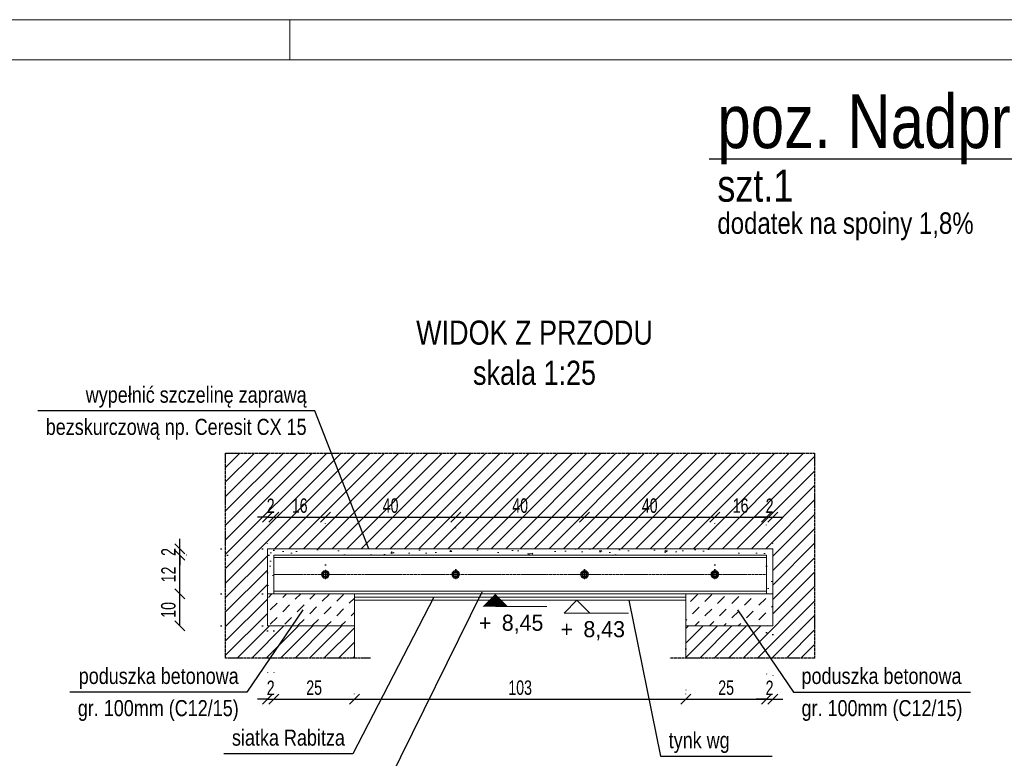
# Model space of a CAD drawing. Header units: millimetres. Extents: x 11149 to 111407, y -107619 to -23630.
# Tile 61 of 245: x 19955 to 20261, y -36590 to -36360. Entities that reach past the tile are written whole.
import ezdxf
from ezdxf.enums import TextEntityAlignment as Align

# ---------------------------------------------------------------- set-up
doc = ezdxf.new("R2010")
doc.units = ezdxf.units.MM
doc.header["$LTSCALE"] = 2
for name, pattern in [('CENTER2', [28.575, 19.05, -3.175, 3.175, -3.175]), ('DOT', [6.35, 0, -6.35]), ('HIDDEN', [9.525, 6.35, -3.175])]:
    doc.linetypes.add(name, pattern=pattern)
doc.layers.get('0').update_dxf_attribs({"plot": 0})
doc.layers.get('Defpoints').update_dxf_attribs({"color": 1})
doc.layers.add('420-K Ściany', color=7, linetype='Continuous')
doc.layers.add('e-cad_ukryte', color=30, linetype='HIDDEN')
for name, color, linetype, lineweight in [('e-cad_252', 252, 'HIDDEN', 9), ('e-cad_cienkie', 1, 'Continuous', 9), ('e-cad_obok', 3, 'Continuous', 9), ('e-cad_opisy', 7, 'Continuous', 9), ('e-cad_osie', 22, 'CENTER2', 9), ('e-cad_stal_kontur', 222, 'Continuous', 20), ('e-cad_wymiary', 4, 'Continuous', 9)]:
    doc.layers.add(name, color=color, linetype=linetype, lineweight=lineweight)
doc.styles.add('e-cad_1', font='arial.ttf', dxfattribs={"width": 0.7})
doc.styles.add('e-cad_2', font='arial.ttf', dxfattribs={"width": 0.8})
doc.dimstyles.new('e-cad_1_25_[cm]', dxfattribs={"dimscale": 2.5, "dimtxt": 1.8, "dimasz": 1.25, "dimexe": 1.25, "dimexo": 0.625, "dimgap": 0.5, "dimtad": 1, "dimdec": 0, "dimrnd": 1, "dimzin": 1, "dimtxsty": 'e-cad_1', "dimblk": 'OBLIQUE', "dimcen": 2.5, "dimclrd": 256, "dimclre": 252, "dimclrt": 7, "dimadec": 0, "dimazin": 0, "dimtfac": 1, "dimtix": 1, "dimtmove": 2, "dimatfit": 3, "dimldrblk": 'NONE', "dimfxl": 60, "dimfxlon": 1, "dimarcsym": 0})

# ---------------------------------------------------------------- blocks, each defined once
blk = doc.blocks.new('A3_poziom')
at = {"ltscale": 0.8}
blk.add_line((135, 292), (135, 297), dxfattribs=at)
for points in [[(0, 0), (420, 0), (420, 297), (0, 297)], [(30, 5), (415, 5), (415, 292), (30, 292)]]:
    blk.add_lwpolyline(points, close=True)
blk = doc.blocks.new('e-cad_ZelbetPozycja')
at = {"layer": 'e-cad_opisy', "ltscale": 0.04, "style": 'e-cad_1', "width": 0.8}
for tag, p, height in [('OPIS_1', (0, 1.33), 6.67), ('OPIS_2', (0, -5.33), 4), ('OPIS_4', (16, -5.33), 4), ('OPIS_3', (0, -9.33), 2.67)]:
    blk.add_attdef(tag, p, '', height=height, dxfattribs=at)
at = {"layer": 'e-cad_opisy', "ltscale": 0.04, "style": 'e-cad_1', "width": 0.8, "flags": 1}
for tag, p in [('POZYCJA', (0, -20)), ('ILOSC', (0, -26.67)), ('DODATEK', (0, -33.33))]:
    blk.add_attdef(tag, p, '', height=4, dxfattribs=at)
blk = doc.blocks.new('_None')
blk = doc.blocks.new('_OBLIQUE')
at = {"color": 0, "linetype": 'ByBlock', "lineweight": -2}
blk.add_line((-0.5, -0.5), (0.5, 0.5), dxfattribs=at)
blk = doc.blocks.new('*D1517')
at = {"layer": 'Defpoints', "color": 0, "ltscale": 0.5}
for p in [(20034.4, -36514.69), (20032.4, -36524.53), (20034.4, -36526.53)]:
    blk.add_point(p, dxfattribs=at)
at = {"layer": 'e-cad_wymiary', "color": 252, "linetype": 'DOT', "lineweight": -2}
for p, q in [((20032.4, -36522.97), (20032.4, -36511.56)), ((20034.4, -36524.97), (20034.4, -36511.56))]:
    blk.add_line(p, q, dxfattribs=at)
at = {"layer": 'e-cad_wymiary', "lineweight": -2}
for p, q in [((20032.4, -36514.69), (20029.27, -36514.69)), ((20032.4, -36514.69), (20034.4, -36514.69)), ((20034.4, -36514.69), (20037.52, -36514.69))]:
    blk.add_line(p, q, dxfattribs=at)
at = {"layer": 'e-cad_wymiary', "lineweight": -2, "ltscale": 0.5, "xscale": 3.125, "yscale": 3.125, "zscale": 3.125}
blk.add_blockref('_OBLIQUE', (20032.4, -36514.69), dxfattribs=at)
at = {"layer": 'e-cad_wymiary', "lineweight": -2, "ltscale": 0.5, "xscale": 3.125, "yscale": 3.125, "zscale": 3.125, "rotation": 180}
blk.add_blockref('_OBLIQUE', (20034.4, -36514.69), dxfattribs=at)
at = {"layer": 'e-cad_wymiary', "color": 7, "ltscale": 0.5, "insert": (20033.4, -36511.18), "char_height": 4.5, "attachment_point": 5, "style": 'e-cad_1'}
blk.add_mtext('2', dxfattribs=at)
blk = doc.blocks.new('*D1519')
at = {"layer": 'Defpoints', "color": 0, "ltscale": 0.5}
for p in [(20005.15, -36538.53), (20032.4, -36538.53), (20032.4, -36548.53)]:
    blk.add_point(p, dxfattribs=at)
at = {"layer": 'e-cad_wymiary', "color": 252, "linetype": 'DOT', "lineweight": -2}
for p, q in [((20030.83, -36538.53), (20002.03, -36538.53)), ((20030.83, -36548.53), (20002.03, -36548.53))]:
    blk.add_line(p, q, dxfattribs=at)
at = {"layer": 'e-cad_wymiary', "lineweight": -2}
blk.add_line((20005.15, -36548.53), (20005.15, -36538.53), dxfattribs=at)
at = {"layer": 'e-cad_wymiary', "lineweight": -2, "ltscale": 0.5, "xscale": 3.125, "yscale": 3.125, "zscale": 3.125}
for p, rotation in [((20005.15, -36538.53), 90), ((20005.15, -36548.53), 270)]:
    blk.add_blockref('_OBLIQUE', p, dxfattribs=dict(at, rotation=rotation))
at = {"layer": 'e-cad_wymiary', "color": 7, "ltscale": 0.5, "insert": (20001.61, -36543.53), "char_height": 4.5, "attachment_point": 5, "rotation": 90, "style": 'e-cad_1'}
blk.add_mtext('10', dxfattribs=at)
blk = doc.blocks.new('*D1520')
at = {"layer": 'Defpoints', "color": 0, "ltscale": 0.5}
for p in [(20005.15, -36526.53), (20034.4, -36526.53), (20032.4, -36538.53)]:
    blk.add_point(p, dxfattribs=at)
at = {"layer": 'e-cad_wymiary', "color": 252, "linetype": 'DOT', "lineweight": -2}
for p, q in [((20032.83, -36526.53), (20002.03, -36526.53)), ((20030.83, -36538.53), (20002.03, -36538.53))]:
    blk.add_line(p, q, dxfattribs=at)
at = {"layer": 'e-cad_wymiary', "lineweight": -2}
blk.add_line((20005.15, -36538.53), (20005.15, -36526.53), dxfattribs=at)
at = {"layer": 'e-cad_wymiary', "lineweight": -2, "ltscale": 0.5, "xscale": 3.125, "yscale": 3.125, "zscale": 3.125}
for p, rotation in [((20005.15, -36526.53), 90), ((20005.15, -36538.53), 270)]:
    blk.add_blockref('_OBLIQUE', p, dxfattribs=dict(at, rotation=rotation))
at = {"layer": 'e-cad_wymiary', "color": 7, "ltscale": 0.5, "insert": (20001.64, -36532.53), "char_height": 4.5, "attachment_point": 5, "rotation": 90, "style": 'e-cad_1'}
blk.add_mtext('12', dxfattribs=at)
blk = doc.blocks.new('*D1521')
at = {"layer": 'Defpoints', "color": 0, "ltscale": 0.5}
for p in [(20005.15, -36524.53), (20032.4, -36524.53), (20034.4, -36526.53)]:
    blk.add_point(p, dxfattribs=at)
at = {"layer": 'e-cad_wymiary', "lineweight": -2}
for p, q in [((20005.15, -36524.53), (20005.15, -36521.41)), ((20005.15, -36526.53), (20005.15, -36524.53)), ((20005.15, -36526.53), (20005.15, -36529.66))]:
    blk.add_line(p, q, dxfattribs=at)
at = {"layer": 'e-cad_wymiary', "color": 252, "linetype": 'DOT', "lineweight": -2}
for p, q in [((20030.83, -36524.53), (20002.03, -36524.53)), ((20032.83, -36526.53), (20002.03, -36526.53))]:
    blk.add_line(p, q, dxfattribs=at)
at = {"layer": 'e-cad_wymiary', "lineweight": -2, "ltscale": 0.5, "xscale": 3.125, "yscale": 3.125, "zscale": 3.125}
for p, rotation in [((20005.15, -36524.53), 270), ((20005.15, -36526.53), 90)]:
    blk.add_blockref('_OBLIQUE', p, dxfattribs=dict(at, rotation=rotation))
at = {"layer": 'e-cad_wymiary', "color": 7, "ltscale": 0.5, "insert": (20001.64, -36525.53), "char_height": 4.5, "attachment_point": 5, "rotation": 90, "style": 'e-cad_1'}
blk.add_mtext('2', dxfattribs=at)
blk = doc.blocks.new('*D1523')
at = {"layer": 'Defpoints', "color": 0, "ltscale": 0.5}
for p in [(20189.4, -36514.69), (20189.4, -36524.53), (20187.4, -36531.53)]:
    blk.add_point(p, dxfattribs=at)
at = {"layer": 'e-cad_wymiary', "color": 252, "linetype": 'DOT', "lineweight": -2}
for p, q in [((20187.4, -36529.97), (20187.4, -36511.56)), ((20189.4, -36522.97), (20189.4, -36511.56))]:
    blk.add_line(p, q, dxfattribs=at)
at = {"layer": 'e-cad_wymiary', "lineweight": -2}
for p, q in [((20187.4, -36514.69), (20184.27, -36514.69)), ((20187.4, -36514.69), (20189.4, -36514.69)), ((20189.4, -36514.69), (20192.52, -36514.69))]:
    blk.add_line(p, q, dxfattribs=at)
at = {"layer": 'e-cad_wymiary', "lineweight": -2, "ltscale": 0.5, "xscale": 3.125, "yscale": 3.125, "zscale": 3.125}
blk.add_blockref('_OBLIQUE', (20187.4, -36514.69), dxfattribs=at)
at = {"layer": 'e-cad_wymiary', "lineweight": -2, "ltscale": 0.5, "xscale": 3.125, "yscale": 3.125, "zscale": 3.125, "rotation": 180}
blk.add_blockref('_OBLIQUE', (20189.4, -36514.69), dxfattribs=at)
at = {"layer": 'e-cad_wymiary', "color": 7, "ltscale": 0.5, "insert": (20188.4, -36511.18), "char_height": 4.5, "attachment_point": 5, "style": 'e-cad_1'}
blk.add_mtext('2', dxfattribs=at)
blk = doc.blocks.new('*D1527')
at = {"layer": 'Defpoints', "color": 0, "ltscale": 0.5}
for p in [(20034.4, -36514.69), (20050.4, -36514.69), (20050.4, -36531.06)]:
    blk.add_point(p, dxfattribs=at)
at = {"layer": 'e-cad_wymiary', "color": 252, "linetype": 'DOT', "lineweight": -2}
for p, q in [((20034.4, -36513.12), (20034.4, -36511.56)), ((20050.4, -36529.5), (20050.4, -36511.56))]:
    blk.add_line(p, q, dxfattribs=at)
at = {"layer": 'e-cad_wymiary', "lineweight": -2}
blk.add_line((20034.4, -36514.69), (20050.4, -36514.69), dxfattribs=at)
at = {"layer": 'e-cad_wymiary', "lineweight": -2, "ltscale": 0.5, "xscale": 3.125, "yscale": 3.125, "zscale": 3.125, "rotation": 180}
blk.add_blockref('_OBLIQUE', (20034.4, -36514.69), dxfattribs=at)
at = {"layer": 'e-cad_wymiary', "lineweight": -2, "ltscale": 0.5, "xscale": 3.125, "yscale": 3.125, "zscale": 3.125}
blk.add_blockref('_OBLIQUE', (20050.4, -36514.69), dxfattribs=at)
at = {"layer": 'e-cad_wymiary', "color": 7, "ltscale": 0.5, "insert": (20042.4, -36511.14), "char_height": 4.5, "attachment_point": 5, "style": 'e-cad_1'}
blk.add_mtext('16', dxfattribs=at)
blk = doc.blocks.new('*D1528')
at = {"layer": 'Defpoints', "color": 0, "ltscale": 0.5}
for p in [(20090.9, -36514.69), (20050.4, -36531.06), (20090.9, -36532.53)]:
    blk.add_point(p, dxfattribs=at)
at = {"layer": 'e-cad_wymiary', "color": 252, "linetype": 'DOT', "lineweight": -2}
for p, q in [((20050.4, -36529.5), (20050.4, -36511.56)), ((20090.9, -36530.97), (20090.9, -36511.56))]:
    blk.add_line(p, q, dxfattribs=at)
at = {"layer": 'e-cad_wymiary', "lineweight": -2}
blk.add_line((20050.4, -36514.69), (20090.9, -36514.69), dxfattribs=at)
at = {"layer": 'e-cad_wymiary', "lineweight": -2, "ltscale": 0.5, "xscale": 3.125, "yscale": 3.125, "zscale": 3.125, "rotation": 180}
blk.add_blockref('_OBLIQUE', (20050.4, -36514.69), dxfattribs=at)
at = {"layer": 'e-cad_wymiary', "lineweight": -2, "ltscale": 0.5, "xscale": 3.125, "yscale": 3.125, "zscale": 3.125}
blk.add_blockref('_OBLIQUE', (20090.9, -36514.69), dxfattribs=at)
at = {"layer": 'e-cad_wymiary', "color": 7, "ltscale": 0.5, "insert": (20070.65, -36511.14), "char_height": 4.5, "attachment_point": 5, "style": 'e-cad_1'}
blk.add_mtext('40', dxfattribs=at)
blk = doc.blocks.new('*D1529')
at = {"layer": 'Defpoints', "color": 0, "ltscale": 0.5}
for p in [(20130.9, -36514.69), (20090.9, -36532.53), (20130.9, -36532.53)]:
    blk.add_point(p, dxfattribs=at)
at = {"layer": 'e-cad_wymiary', "color": 252, "linetype": 'DOT', "lineweight": -2}
for p, q in [((20090.9, -36530.97), (20090.9, -36511.56)), ((20130.9, -36530.97), (20130.9, -36511.56))]:
    blk.add_line(p, q, dxfattribs=at)
at = {"layer": 'e-cad_wymiary', "lineweight": -2}
blk.add_line((20090.9, -36514.69), (20130.9, -36514.69), dxfattribs=at)
at = {"layer": 'e-cad_wymiary', "lineweight": -2, "ltscale": 0.5, "xscale": 3.125, "yscale": 3.125, "zscale": 3.125, "rotation": 180}
blk.add_blockref('_OBLIQUE', (20090.9, -36514.69), dxfattribs=at)
at = {"layer": 'e-cad_wymiary', "lineweight": -2, "ltscale": 0.5, "xscale": 3.125, "yscale": 3.125, "zscale": 3.125}
blk.add_blockref('_OBLIQUE', (20130.9, -36514.69), dxfattribs=at)
at = {"layer": 'e-cad_wymiary', "color": 7, "ltscale": 0.5, "insert": (20110.9, -36511.14), "char_height": 4.5, "attachment_point": 5, "style": 'e-cad_1'}
blk.add_mtext('40', dxfattribs=at)
blk = doc.blocks.new('*D1530')
at = {"layer": 'Defpoints', "color": 0, "ltscale": 0.5}
for p in [(20187.4, -36514.69), (20187.4, -36514.69), (20171.4, -36532.53)]:
    blk.add_point(p, dxfattribs=at)
at = {"layer": 'e-cad_wymiary', "color": 252, "linetype": 'DOT', "lineweight": -2}
for p, q in [((20171.4, -36530.97), (20171.4, -36511.56)), ((20187.4, -36513.12), (20187.4, -36511.56))]:
    blk.add_line(p, q, dxfattribs=at)
at = {"layer": 'e-cad_wymiary', "lineweight": -2}
blk.add_line((20171.4, -36514.69), (20187.4, -36514.69), dxfattribs=at)
at = {"layer": 'e-cad_wymiary', "lineweight": -2, "ltscale": 0.5, "xscale": 3.125, "yscale": 3.125, "zscale": 3.125, "rotation": 180}
blk.add_blockref('_OBLIQUE', (20171.4, -36514.69), dxfattribs=at)
at = {"layer": 'e-cad_wymiary', "lineweight": -2, "ltscale": 0.5, "xscale": 3.125, "yscale": 3.125, "zscale": 3.125}
blk.add_blockref('_OBLIQUE', (20187.4, -36514.69), dxfattribs=at)
at = {"layer": 'e-cad_wymiary', "color": 7, "ltscale": 0.5, "insert": (20179.4, -36511.14), "char_height": 4.5, "attachment_point": 5, "style": 'e-cad_1'}
blk.add_mtext('16', dxfattribs=at)
blk = doc.blocks.new('*D1532')
at = {"layer": 'Defpoints', "color": 0, "ltscale": 0.5}
for p in [(20032.4, -36548.53), (20034.4, -36548.53), (20034.4, -36571.28)]:
    blk.add_point(p, dxfattribs=at)
at = {"layer": 'e-cad_wymiary', "color": 252, "linetype": 'DOT', "lineweight": -2}
for p, q in [((20032.4, -36550.09), (20032.4, -36574.4)), ((20034.4, -36550.09), (20034.4, -36574.4))]:
    blk.add_line(p, q, dxfattribs=at)
at = {"layer": 'e-cad_wymiary', "lineweight": -2}
for p, q in [((20032.4, -36571.28), (20029.27, -36571.28)), ((20032.4, -36571.28), (20034.4, -36571.28)), ((20034.4, -36571.28), (20037.52, -36571.28))]:
    blk.add_line(p, q, dxfattribs=at)
at = {"layer": 'e-cad_wymiary', "lineweight": -2, "ltscale": 0.5, "xscale": 3.125, "yscale": 3.125, "zscale": 3.125}
blk.add_blockref('_OBLIQUE', (20032.4, -36571.28), dxfattribs=at)
at = {"layer": 'e-cad_wymiary', "lineweight": -2, "ltscale": 0.5, "xscale": 3.125, "yscale": 3.125, "zscale": 3.125, "rotation": 180}
blk.add_blockref('_OBLIQUE', (20034.4, -36571.28), dxfattribs=at)
at = {"layer": 'e-cad_wymiary', "color": 7, "ltscale": 0.5, "insert": (20033.4, -36567.77), "char_height": 4.5, "attachment_point": 5, "style": 'e-cad_1'}
blk.add_mtext('2', dxfattribs=at)
blk = doc.blocks.new('*D1533')
at = {"layer": 'Defpoints', "color": 0, "ltscale": 0.5}
for p in [(20034.4, -36571.28), (20059.4, -36571.28), (20059.4, -36571.28)]:
    blk.add_point(p, dxfattribs=at)
at = {"layer": 'e-cad_wymiary', "color": 252, "linetype": 'DOT', "lineweight": -2}
for p, q in [((20034.4, -36569.72), (20034.4, -36568.15)), ((20059.4, -36569.72), (20059.4, -36568.15))]:
    blk.add_line(p, q, dxfattribs=at)
at = {"layer": 'e-cad_wymiary', "lineweight": -2}
blk.add_line((20034.4, -36571.28), (20059.4, -36571.28), dxfattribs=at)
at = {"layer": 'e-cad_wymiary', "lineweight": -2, "ltscale": 0.5, "xscale": 3.125, "yscale": 3.125, "zscale": 3.125, "rotation": 180}
blk.add_blockref('_OBLIQUE', (20034.4, -36571.28), dxfattribs=at)
at = {"layer": 'e-cad_wymiary', "lineweight": -2, "ltscale": 0.5, "xscale": 3.125, "yscale": 3.125, "zscale": 3.125}
blk.add_blockref('_OBLIQUE', (20059.4, -36571.28), dxfattribs=at)
at = {"layer": 'e-cad_wymiary', "color": 7, "ltscale": 0.5, "insert": (20046.9, -36567.73), "char_height": 4.5, "attachment_point": 5, "style": 'e-cad_1'}
blk.add_mtext('25', dxfattribs=at)
blk = doc.blocks.new('*D1534')
at = {"layer": 'Defpoints', "color": 0, "ltscale": 0.5}
for p in [(20187.4, -36549.05), (20162.4, -36554.05), (20187.4, -36571.28)]:
    blk.add_point(p, dxfattribs=at)
at = {"layer": 'e-cad_wymiary', "color": 252, "linetype": 'DOT', "lineweight": -2}
for p, q in [((20187.4, -36550.61), (20187.4, -36574.4)), ((20162.4, -36555.61), (20162.4, -36574.4))]:
    blk.add_line(p, q, dxfattribs=at)
at = {"layer": 'e-cad_wymiary', "lineweight": -2}
blk.add_line((20162.4, -36571.28), (20187.4, -36571.28), dxfattribs=at)
at = {"layer": 'e-cad_wymiary', "lineweight": -2, "ltscale": 0.5, "xscale": 3.125, "yscale": 3.125, "zscale": 3.125, "rotation": 180}
blk.add_blockref('_OBLIQUE', (20162.4, -36571.28), dxfattribs=at)
at = {"layer": 'e-cad_wymiary', "lineweight": -2, "ltscale": 0.5, "xscale": 3.125, "yscale": 3.125, "zscale": 3.125}
blk.add_blockref('_OBLIQUE', (20187.4, -36571.28), dxfattribs=at)
at = {"layer": 'e-cad_wymiary', "color": 7, "ltscale": 0.5, "insert": (20174.9, -36567.73), "char_height": 4.5, "attachment_point": 5, "style": 'e-cad_1'}
blk.add_mtext('25', dxfattribs=at)
blk = doc.blocks.new('*D1535')
at = {"layer": 'Defpoints', "color": 0, "ltscale": 0.5}
for p in [(20187.4, -36549.05), (20189.4, -36549.61), (20189.4, -36571.28)]:
    blk.add_point(p, dxfattribs=at)
at = {"layer": 'e-cad_wymiary', "color": 252, "linetype": 'DOT', "lineweight": -2}
for p, q in [((20187.4, -36550.61), (20187.4, -36574.4)), ((20189.4, -36551.17), (20189.4, -36574.4))]:
    blk.add_line(p, q, dxfattribs=at)
at = {"layer": 'e-cad_wymiary', "lineweight": -2}
for p, q in [((20187.4, -36571.28), (20184.27, -36571.28)), ((20187.4, -36571.28), (20189.4, -36571.28)), ((20189.4, -36571.28), (20192.52, -36571.28))]:
    blk.add_line(p, q, dxfattribs=at)
at = {"layer": 'e-cad_wymiary', "lineweight": -2, "ltscale": 0.5, "xscale": 3.125, "yscale": 3.125, "zscale": 3.125}
blk.add_blockref('_OBLIQUE', (20187.4, -36571.28), dxfattribs=at)
at = {"layer": 'e-cad_wymiary', "lineweight": -2, "ltscale": 0.5, "xscale": 3.125, "yscale": 3.125, "zscale": 3.125, "rotation": 180}
blk.add_blockref('_OBLIQUE', (20189.4, -36571.28), dxfattribs=at)
at = {"layer": 'e-cad_wymiary', "color": 7, "ltscale": 0.5, "insert": (20188.4, -36567.77), "char_height": 4.5, "attachment_point": 5, "style": 'e-cad_1'}
blk.add_mtext('2', dxfattribs=at)
blk = doc.blocks.new('*D1536')
at = {"layer": 'Defpoints', "color": 0, "ltscale": 0.5}
for p in [(20059.4, -36571.28), (20162.4, -36571.28), (20162.4, -36571.28)]:
    blk.add_point(p, dxfattribs=at)
at = {"layer": 'e-cad_wymiary', "color": 252, "linetype": 'DOT', "lineweight": -2}
for p, q in [((20059.4, -36569.72), (20059.4, -36568.15)), ((20162.4, -36569.72), (20162.4, -36568.15))]:
    blk.add_line(p, q, dxfattribs=at)
at = {"layer": 'e-cad_wymiary', "lineweight": -2}
blk.add_line((20059.4, -36571.28), (20162.4, -36571.28), dxfattribs=at)
at = {"layer": 'e-cad_wymiary', "lineweight": -2, "ltscale": 0.5, "xscale": 3.125, "yscale": 3.125, "zscale": 3.125, "rotation": 180}
blk.add_blockref('_OBLIQUE', (20059.4, -36571.28), dxfattribs=at)
at = {"layer": 'e-cad_wymiary', "lineweight": -2, "ltscale": 0.5, "xscale": 3.125, "yscale": 3.125, "zscale": 3.125}
blk.add_blockref('_OBLIQUE', (20162.4, -36571.28), dxfattribs=at)
at = {"layer": 'e-cad_wymiary', "color": 7, "ltscale": 0.5, "insert": (20110.9, -36567.73), "char_height": 4.5, "attachment_point": 5, "style": 'e-cad_1'}
blk.add_mtext('103', dxfattribs=at)
blk = doc.blocks.new('*D1538')
at = {"layer": 'Defpoints', "color": 0, "ltscale": 0.5}
for p in [(20171.4, -36514.69), (20171.4, -36531.06), (20130.9, -36532.53)]:
    blk.add_point(p, dxfattribs=at)
at = {"layer": 'e-cad_wymiary', "color": 252, "linetype": 'DOT', "lineweight": -2}
for p, q in [((20130.9, -36530.97), (20130.9, -36511.56)), ((20171.4, -36529.5), (20171.4, -36511.56))]:
    blk.add_line(p, q, dxfattribs=at)
at = {"layer": 'e-cad_wymiary', "lineweight": -2}
blk.add_line((20130.9, -36514.69), (20171.4, -36514.69), dxfattribs=at)
at = {"layer": 'e-cad_wymiary', "lineweight": -2, "ltscale": 0.5, "xscale": 3.125, "yscale": 3.125, "zscale": 3.125, "rotation": 180}
blk.add_blockref('_OBLIQUE', (20130.9, -36514.69), dxfattribs=at)
at = {"layer": 'e-cad_wymiary', "lineweight": -2, "ltscale": 0.5, "xscale": 3.125, "yscale": 3.125, "zscale": 3.125}
blk.add_blockref('_OBLIQUE', (20171.4, -36514.69), dxfattribs=at)
at = {"layer": 'e-cad_wymiary', "color": 7, "ltscale": 0.5, "insert": (20151.15, -36511.14), "char_height": 4.5, "attachment_point": 5, "style": 'e-cad_1'}
blk.add_mtext('40', dxfattribs=at)
blk = doc.blocks.new('e-cad_kota_3_1')
blk.add_line((-1.6, -1.6), (6.4, -1.6))
blk.add_lwpolyline([(-1.6, -1.6), (0, 0), (1.6, -1.6)])
at = {"style": 'e-cad_1', "width": 0.95}
blk.add_attdef('ZNAK', text='', height=2, dxfattribs=at).set_placement((-0.5, -4.6), align=Align.RIGHT)
blk.add_attdef('RZEDNA', (0.8, -4.6), '', height=2, dxfattribs=at)
blk = doc.blocks.new('e-cad_kota_2_1')
blk.add_line((0, -1.6), (6.4, -1.6))
blk.add_lwpolyline([(0, 0, 0, 3.2, 0), (0, -1.6, 3.2, 3.2, 0)], format="xyseb")
at = {"style": 'e-cad_1', "width": 0.95}
blk.add_attdef('ZNAK', text='', height=2, dxfattribs=at).set_placement((-0.5, -4.6), align=Align.RIGHT)
blk.add_attdef('RZEDNA', (0.8, -4.6), '', height=2, dxfattribs=at)

msp = doc.modelspace()

# ---------------------------------------------------------------- hatches: boundary and pattern name
at = {"layer": 'e-cad_252', "ltscale": 10}
h = msp.add_hatch(dxfattribs=at)
h.set_pattern_fill('ANSI31', color=256)
h.set_pattern_definition([(45, (-5756.3158, -46164.4185), (-2.24506403, 2.24506403), [])])
h.paths.add_polyline_path([(20019.4, -36494.82), (20202.4, -36494.82), (20202.4, -36558.53), (20162.4, -36558.53), (20162.4, -36548.53), (20189.4, -36548.53), (20189.4, -36538.53), (20189.4, -36524.53), (20032.4, -36524.53), (20032.4, -36538.53), (20032.4, -36548.53), (20059.4, -36548.53), (20059.4, -36558.53), (20019.4, -36558.53)])
h.paths.add_polyline_path([(20031.1, -36507.79), (20031.1, -36514.57), (20035.44, -36514.57), (20035.44, -36507.79)], flags=24)
h.paths.add_polyline_path([(20186.1, -36507.79), (20186.1, -36514.57), (20190.44, -36514.57), (20190.44, -36507.79)], flags=24)
h.paths.add_polyline_path([(20038.66, -36507.62), (20038.66, -36514.51), (20045.17, -36514.51), (20045.17, -36507.62)], flags=24)
h.paths.add_polyline_path([(20147.63, -36507.62), (20147.63, -36514.51), (20154.55, -36514.51), (20154.55, -36507.62)], flags=24)
h.paths.add_polyline_path([(20067.13, -36507.62), (20067.13, -36514.51), (20074.05, -36514.51), (20074.05, -36507.62)], flags=24)
h.paths.add_polyline_path([(20107.38, -36507.62), (20107.38, -36514.51), (20114.3, -36514.51), (20114.3, -36507.62)], flags=24)
h.paths.add_polyline_path([(20175.66, -36507.62), (20175.66, -36514.51), (20182.17, -36514.51), (20182.17, -36507.62)], flags=24)
at = {"layer": 'e-cad_252', "ltscale": 0.8}
h = msp.add_hatch(dxfattribs=at)
h.set_pattern_fill('CONC', color=256, scale=0.625, angle=30)
h.set_pattern_definition([(30, (10755.589, -41321.604), (-7.9375, 13.748153), [0, -15.875]), (30, (10758.505, -41326.336), (-7.9375, 13.748153), [0, -15.875]), (30, (10754.63, -41318.674), (-7.9375, 13.748153), [0, -15.875]), (8.1986, (10749.9424, -41327.0634), (49.1819629, 10.0643501), [1.709785, -83.77971]), (246.8699, (10751.6347, -41326.8195), (25.3694577, 51.3088076), [0.79375, -78.58125]), (160.6013, (10751.3229, -41327.5495), (116.36576442, -42.80140287), [1.463596, -144.896665]), (236.5651, (10747.7385, -41331.8186), (-5.8106313, -21.6856646), [0.35498, -35.142599]), (356.3099, (10747.543, -41332.115), (35.433811, 2.1268249), [0.57239, -56.66575]), (138.4349, (10748.114, -41332.1517), (-29.6231348, 19.5588252), [0.502015, -49.699148]), (255, (10757.331, -41328.113), (7.937502, -13.748158), [0.673513, -21.777119]), (30, (10757.157, -41328.764), (5.810653, 21.685653), [0.9525, -14.9225]), (165, (10757.982, -41328.288), (-13.748158, -7.937502), [0.673513, -21.777119]), (281.5651, (10750.6013, -41320.267), (-2.126872, 35.4337999), [0.502015, -49.699148]), (30, (10750.702, -41320.759), (5.810653, 21.685653), [0.79375, -15.08125]), (173.1301, (10751.3893, -41320.362), (-57.1194597, 3.6838089), [0.79375, -78.58125]), (243.6901, (10743.2354, -41324.3365), (19.5587899, 29.6231681), [0.57239, -56.66575]), (11.5651, (10742.9817, -41324.8496), (-35.4337999, -2.126872), [1.00403, -49.197133]), (156.8699, (10743.9653, -41324.6483), (51.3088076, -25.3694577), [0.79375, -78.58125]), (30, (10747.54, -41322.585), (-7.9375, 13.748153), [0, -15.875]), (30, (10745.892, -41328.302), (-7.9375, 13.748153), [0, -15.875]), (30, (10752.678, -41331.167), (-7.9375, 13.748153), [0, -15.875]), (30, (10753.93, -41324.761), (-7.9375, 13.748153), [0, -15.875]), (30, (10748.593, -41324.726), (-7.9375, 13.748153), [0, -15.875]), (30, (10745.33, -41326.06), (-7.9375, 13.748153), [0, -15.875]), (30, (10747.044, -41326.17), (-7.9375, 13.748153), [0, -15.875]), (30, (10748.399, -41329.788), (-7.9375, 13.748153), [0, -15.875]), (30, (10744.782, -41331.143), (-7.9375, 13.748153), [0, -15.875]), (30, (10743.094, -41327.901), (-7.9375, 13.748153), [0, -15.875]), (30, (10740.935, -41325.115), (-7.9375, 13.748153), [0, -15.875]), (30, (10744.88, -41322.104), (-7.9375, 13.748153), [0, -15.875]), (30, (10747.587, -41319.808), (-7.9375, 13.748153), [0, -15.875]), (30, (10752.716, -41317.58), (-7.9375, 13.748153), [0, -15.875]), (30, (10751.877, -41323.747), (-7.9375, 13.748153), [0, -15.875]), (30, (10749.073, -41322.066), (-7.9375, 13.748153), [0, -15.875]), (30, (10753.983, -41328.03), (-7.9375, 13.748153), [0, -15.875]), (30, (10750.256, -41331.099), (-7.9375, 13.748153), [0, -15.875]), (30, (10756.126, -41331.742), (-7.9375, 13.748153), [0, -15.875]), (30, (10751.113, -41333.536), (-7.9375, 13.748153), [0, -15.875]), (30, (10746.952, -41336.489), (-7.9375, 13.748153), [0, -15.875]), (30, (10748.999, -41336.224), (-7.9375, 13.748153), [0, -15.875]), (30, (10748.025, -41334.22), (-7.9375, 13.748153), [0, -15.875]), (30, (10758.506, -41331.101), (-7.9375, 13.748153), [0, -15.875]), (30, (10756.902, -41324.512), (-7.9375, 13.748153), [0, -15.875]), (30, (10753.833, -41320.784), (-7.9375, 13.748153), [0, -15.875]), (30, (10753.224, -41334.334), (-7.9375, 13.748153), [0, -15.875])])
h.paths.add_polyline_path([(20032.4, -36538.53), (20032.4, -36524.53), (20189.4, -36524.53), (20189.4, -36538.53), (20187.4, -36538.53), (20187.4, -36526.53), (20034.4, -36526.53), (20034.4, -36538.53)])
at = {"layer": 'e-cad_obok', "ltscale": 0.8}
h = msp.add_hatch(dxfattribs=at)
h.set_pattern_fill('CONCRE', color=256, style=0)
h.set_pattern_definition([(45, (7826.9404, -39944.718), (-4.490128, 4.490128), [3, -2.5]), (45, (7831.4305, -39944.718), (-4.490128, 4.490128), [3, -2.5])])
h.paths.add_polyline_path([(20032.4, -36538.53), (20032.4, -36548.53), (20059.4, -36548.53), (20059.4, -36538.53)])
h = msp.add_hatch(dxfattribs=at)
h.set_pattern_fill('CONCRE', color=256, angle=180, style=0)
h.set_pattern_definition([(45, (7707.9404, -39944.718), (-4.490128, 4.490128), [3, -2.5]), (45, (7712.4305, -39944.718), (-4.490128, 4.490128), [3, -2.5])])
h.paths.add_polyline_path([(20189.4, -36538.53), (20189.4, -36548.53), (20162.4, -36548.53), (20162.4, -36538.53)])

# ---------------------------------------------------------------- linework, layer by layer
at = {"layer": '420-K Ściany', "color": 7, "linetype": 'Continuous', "lineweight": 13}
for p, q in [((20059.4, -36558.53), (20059.4, -36538.53)), ((20162.4, -36558.53), (20162.4, -36538.53))]:
    msp.add_line(p, q, dxfattribs=at)
at = {"layer": 'e-cad_cienkie', "color": 0, "ltscale": 0.8}
for points in [[(20050.4, -36533.52), (20051.26, -36533.03), (20051.26, -36532.03), (20050.4, -36531.54), (20049.54, -36532.03), (20049.54, -36533.03), (20050.4, -36533.52)], [(20090.9, -36533.52), (20091.76, -36533.03), (20091.76, -36532.03), (20090.9, -36531.54), (20090.04, -36532.03), (20090.04, -36533.03), (20090.9, -36533.52)], [(20130.9, -36533.52), (20131.76, -36533.03), (20131.76, -36532.03), (20130.9, -36531.54), (20130.04, -36532.03), (20130.04, -36533.03), (20130.9, -36533.52)], [(20171.4, -36533.52), (20172.26, -36533.03), (20172.26, -36532.03), (20171.4, -36531.54), (20170.54, -36532.03), (20170.54, -36533.03), (20171.4, -36533.52)]]:
    msp.add_lwpolyline(points, dxfattribs=at)
for centre, radius in [((20050.4, -36532.53), 1.2), ((20090.9, -36532.53), 1.2), ((20130.9, -36532.53), 1.2), ((20171.4, -36532.53), 1.2), ((20050.4, -36532.53), 0.635), ((20090.9, -36532.53), 0.635), ((20130.9, -36532.53), 0.635), ((20171.4, -36532.53), 0.635)]:
    msp.add_circle(centre, radius, dxfattribs=at)
for centre in [(20050.4, -36532.53), (20090.9, -36532.53), (20130.9, -36532.53), (20171.4, -36532.53)]:
    msp.add_arc(centre, 0.707, 100, 10, dxfattribs=at)
at = {"layer": 'e-cad_obok', "ltscale": 0.8}
for points in [[(20032.4, -36538.53), (20032.4, -36548.53), (20059.4, -36548.53), (20059.4, -36538.53), (20032.4, -36538.53)], [(20189.4, -36538.53), (20189.4, -36548.53), (20162.4, -36548.53), (20162.4, -36538.53), (20189.4, -36538.53)]]:
    msp.add_lwpolyline(points, dxfattribs=at)
at = {"layer": 'e-cad_opisy'}
msp.add_lwpolyline([(20189.4, -36538.53), (20189.4, -36524.53), (20032.4, -36524.53), (20032.4, -36538.53)], dxfattribs=at)
at = {"layer": 'e-cad_opisy', "ltscale": 0.8}
msp.add_lwpolyline([(20059.4, -36540.53), (20162.4, -36540.53)], dxfattribs=at)
at = {"layer": 'e-cad_osie', "color": 0, "ltscale": 0.8}
for points in [[(20050.4, -36534), (20050.4, -36531.06)], [(20090.9, -36534), (20090.9, -36531.06)], [(20130.9, -36534), (20130.9, -36531.06)], [(20171.4, -36534), (20171.4, -36531.06)], [(20049.06, -36532.53), (20051.74, -36532.53)], [(20089.56, -36532.53), (20092.24, -36532.53)], [(20129.56, -36532.53), (20132.24, -36532.53)], [(20170.06, -36532.53), (20172.74, -36532.53)]]:
    msp.add_lwpolyline(points, dxfattribs=at)
at = {"layer": 'e-cad_osie', "ltscale": 0.02}
msp.add_lwpolyline([(20034.4, -36532.53), (20187.4, -36532.53)], dxfattribs=at)
at = {"layer": 'e-cad_stal_kontur'}
for points in [[(20034.4, -36526.53), (20187.4, -36526.53)], [(20034.4, -36526.53), (20034.4, -36538.53)], [(20034.4, -36527.3), (20187.4, -36527.3)], [(20187.4, -36538.53), (20187.4, -36526.53)], [(20034.4, -36537.76), (20187.4, -36537.76)], [(20034.4, -36538.53), (20187.4, -36538.53)]]:
    msp.add_lwpolyline(points, dxfattribs=at)
at = {"layer": 'e-cad_stal_kontur', "linetype": 'HIDDEN', "ltscale": 0.01}
msp.add_lwpolyline([(20059.4, -36539.53), (20162.4, -36539.53)], dxfattribs=at)
at = {"layer": 'e-cad_stal_kontur', "ltscale": 0.8}
for centre in [(20050.4, -36532.53), (20090.9, -36532.53), (20130.9, -36532.53), (20171.4, -36532.53)]:
    msp.add_circle(centre, 0.7, dxfattribs=at)
at = {"layer": 'e-cad_ukryte', "ltscale": 0.02}
msp.add_lwpolyline([(20064.4, -36558.53), (20019.4, -36558.53), (20019.4, -36494.82), (20202.4, -36494.82), (20202.4, -36558.53), (20157.4, -36558.53)], dxfattribs=at)

# ---------------------------------------------------------------- block references
at = {"layer": 'e-cad_opisy', "ltscale": 0.02, "xscale": 2.5, "yscale": 2.5, "zscale": 2.5}
msp.add_blockref('A3_poziom', (19701.87, -37102.55), dxfattribs=at)
at = {"layer": 'e-cad_opisy', "ltscale": 0.5, "xscale": 2.5, "yscale": 2.5, "zscale": 2.5}
msp.add_blockref('e-cad_ZelbetPozycja', (20172.18, -36403.31), dxfattribs=at).add_auto_attribs({'OPIS_1': 'poz. Nadproże N-3.6', 'OPIS_2': 'szt.1', 'OPIS_3': 'dodatek na spoiny 1,8%'})
at = {"layer": 'e-cad_opisy', "xscale": 2.5, "yscale": 2.5, "zscale": 2.5}
for name, p, values in [('e-cad_kota_2_1', (20103.21, -36538.53), {'RZEDNA': '8,45', 'ZNAK': '+'}), ('e-cad_kota_3_1', (20128.56, -36540.53), {'RZEDNA': '8,43', 'ZNAK': '+'})]:
    msp.add_blockref(name, p, dxfattribs=at).add_auto_attribs(values)

# ---------------------------------------------------------------- texts
at = {"layer": 'e-cad_opisy', "style": 'e-cad_1', "width": 0.8}
for s, p in [('wypełnić szczelinę zaprawą', (19975.94, -36479.14)), ('bezskurczową np. Ceresit CX 15', (19963.51, -36489.14)), ('poduszka betonowa', (19973.76, -36566.57)), ('poduszka betonowa', (20198.33, -36566.57)), ('gr. 100mm (C12/15)', (19973.47, -36576.57)), ('gr. 100mm (C12/15)', (20198.33, -36576.57)), ('siatka Rabitza', (20021.37, -36585.75)), ('tynk wg', (20157.06, -36586.53))]:
    msp.add_text(s, height=5, dxfattribs=at).set_placement(p)
at = {"layer": 'e-cad_opisy', "ltscale": 0.8, "insert": (20115.37, -36473.68), "char_height": 7.5, "width": 113.777, "attachment_point": 8, "style": 'e-cad_2'}
msp.add_mtext('WIDOK Z PRZODU\\Pskala 1:25', dxfattribs=at)

# ---------------------------------------------------------------- dimensions: what is measured, and where the dimension line sits
at = {"layer": 'e-cad_wymiary'}
for base, p1, p2, picture, middle in [((20034.4, -36514.69), (20032.4, -36524.53), (20034.4, -36526.53), '*D1517', (20033.4, -36511.18)), ((20050.4, -36514.69), (20034.4, -36514.69), (20050.4, -36531.06), '*D1527', (20042.4, -36511.14)), ((20090.89696459, -36514.68656716), (20050.39696459, -36531.05781744), (20090.89696459, -36532.53031744), '*D1528', (20070.64696459, -36511.13898872)), ((20130.9, -36514.69), (20090.9, -36532.53), (20130.9, -36532.53), '*D1529', (20110.9, -36511.14)), ((20171.39696459, -36514.68656716), (20130.89696459, -36532.53031744), (20171.39696459, -36531.05781744), '*D1538', (20151.14696459, -36511.13898872)), ((20187.4, -36514.69), (20171.4, -36532.53), (20187.4, -36514.69), '*D1530', (20179.4, -36511.14)), ((20189.4, -36514.69), (20187.4, -36531.53), (20189.4, -36524.53), '*D1523', (20188.4, -36511.18)), ((20034.4, -36571.28), (20032.4, -36548.53), (20034.4, -36548.53), '*D1532', (20033.4, -36567.77)), ((20187.4, -36571.28), (20162.4, -36554.05), (20187.4, -36549.05), '*D1534', (20174.9, -36567.73)), ((20189.4, -36571.28), (20187.4, -36549.05), (20189.4, -36549.61), '*D1535', (20188.4, -36567.77)), ((20059.4, -36571.28), (20034.4, -36571.28), (20059.4, -36571.28), '*D1533', (20046.9, -36567.73)), ((20162.4, -36571.28), (20059.4, -36571.28), (20162.4, -36571.28), '*D1536', (20110.9, -36567.73))]:
    dim = msp.add_linear_dim(base=base, p1=p1, p2=p2, dimstyle='e-cad_1_25_[cm]', dxfattribs=at)
    dim.commit()
    dim.dimension.update_dxf_attribs({"geometry": picture, "text_midpoint": middle})
for base, p1, p2, picture, middle in [((20005.15, -36524.53), (20034.4, -36526.53), (20032.4, -36524.53), '*D1521', (20001.64, -36525.53)), ((20005.15, -36526.53), (20032.4, -36538.53), (20034.4, -36526.53), '*D1520', (20001.64, -36532.53)), ((20005.15, -36538.53), (20032.4, -36548.53), (20032.4, -36538.53), '*D1519', (20001.61, -36543.53))]:
    dim = msp.add_linear_dim(base=base, p1=p1, p2=p2, angle=90, dimstyle='e-cad_1_25_[cm]', dxfattribs=at)
    dim.commit()
    dim.dimension.update_dxf_attribs({"geometry": picture, "text_midpoint": middle})

# ---------------------------------------------------------------- leaders
at = {"layer": 'e-cad_cienkie', "ltscale": 0.5, "has_arrowhead": 0}
msp.add_leader([(20169.68, -36403.31), (20346.55, -36403.31)], dimstyle='e-cad_1_25_[cm]', dxfattribs=at)
at = {"layer": 'e-cad_cienkie', "has_arrowhead": 0}
for points in [[(20063.86, -36524.53), (20047.07, -36481.64), (19961.01, -36481.64)], [(20084.04, -36539.53), (20058.97, -36588.25), (20018.87, -36588.25)], [(20099, -36538.04), (20062.89, -36611.38)], [(20144.69, -36540.53), (20154.56, -36589.03), (20189.24, -36589.03)], [(20043.4, -36543.53), (20025.97, -36569.07), (19970.97, -36569.07)], [(20178.4, -36543.53), (20195.83, -36569.07), (20250.83, -36569.07)]]:
    msp.add_leader(points, dimstyle='e-cad_1_25_[cm]', override={"dimldrblk": 'None'}, dxfattribs=at)

doc.saveas('drawing.dxf')
